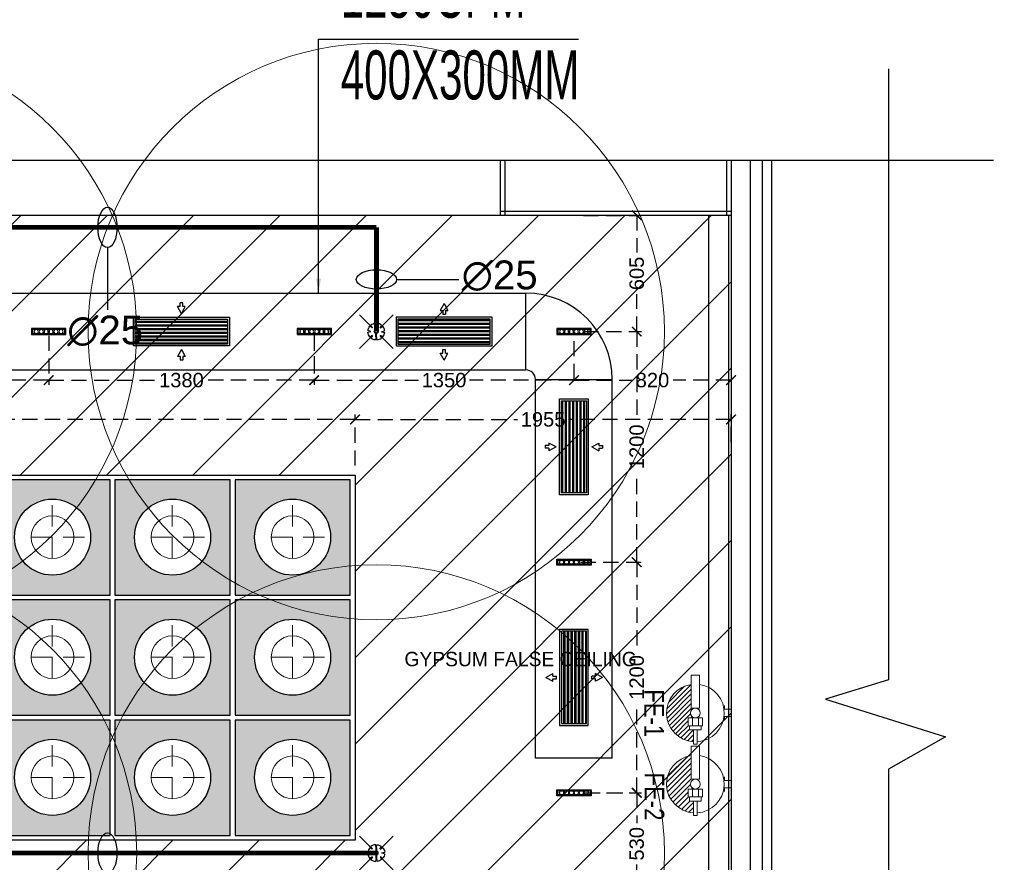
# Model space of a CAD drawing. Header units: millimetres. Extents: x 977810 to 1748958, y 1188532 to 1209441.
# Tile 26 of 30: x 1129692 to 1134818, y 1196828 to 1201213. Entities that reach past the tile are written whole.
import ezdxf

# ---------------------------------------------------------------- set-up
doc = ezdxf.new("R2010")
doc.units = ezdxf.units.MM
doc.header["$LTSCALE"] = 7
doc.header["$PDMODE"] = 35
doc.header["$PDSIZE"] = -5
for name, pattern in [('( Hidden )', [0.375, 0.25, -0.125]), ('Hidden', [9.525, 6.35, -3.175]), ('HIDDEN2', [4.7625, 3.175, -1.5875])]:
    doc.linetypes.add(name, pattern=pattern)
for name, color, linetype, lineweight in [('1-fire extinguisher', 1, 'Continuous', 0), ('COMMENTS', 2, 'Continuous', 50), ('FIRE', 1, 'Continuous', 25), ('Fire Extinguisher', 8, 'Continuous', 0), ('PD_025_TEXT', 61, 'Continuous', 25), ('PD_ELEVATION_03', 80, 'Continuous', 18), ('PD_ELEVATION_05', 50, 'Continuous', 30), ('PD_FIXTURE', 21, 'Continuous', 25), ('PD_HATCH', 45, 'Continuous', 9), ('PD_I_LIGHTING', 23, 'Continuous', 15), ('PP-FIRE SPRINKLER', 1, 'Continuous', 0), ('PP-SPRINKLER PIPE', 1, 'Continuous', 0), ('SH-SPRINKLAR', 1, 'Continuous', 30), ('WALL ROOM 22', 8, 'Continuous', 0)]:
    doc.layers.add(name, color=color, linetype=linetype, lineweight=lineweight)
for name, color, linetype in [('FIRE DIA', 7, 'Continuous'), ('HVAC RAG', 1, 'Continuous'), ('HVAC SAG', 6, 'Continuous'), ('HVAC TEXT PP', 7, 'Continuous'), ('PD_BASE', 8, 'Continuous'), ('PD_DIMENSION', 101, 'Continuous'), ('PP- HVAC TEXT 1', 7, 'Continuous')]:
    doc.layers.add(name, color=color, linetype=linetype)
doc.styles.add('2.5 Arial_regular_annotative', font='arial.ttf', dxfattribs={"width": 0.8, "height": 2.5})
doc.styles.add('ROMANS', font='ARIALN.TTF', dxfattribs={"width": 0.75})
doc.styles.get("Standard").update_dxf_attribs({"font": 'arial.ttf'})
doc.styles.add('text Ht 200mm', font='arial.ttf')
doc.dimstyles.new('100', dxfattribs={"dimtxt": 200, "dimasz": 75, "dimexe": 35, "dimexo": 25, "dimgap": 0.5, "dimtad": 1, "dimdec": 0, "dimrnd": 5, "dimzin": 0, "dimdsep": 46, "dimtxsty": 'Standard', "dimblk": 'OBLIQUE', "dimcen": 5, "dimdle": 35, "dimclre": 1, "dimadec": 0, "dimazin": 0, "dimtfac": 1, "dimtdec": 0, "dimtmove": 1, "dimatfit": 3, "dimfxl": 0.18, "dimtolj": 1, "dimtzin": 0, "dimlwd": -1, "dimlwe": -1, "dimarcsym": 0})
doc.dimstyles.new('MM', dxfattribs={"dimtxt": 75, "dimasz": 50, "dimexe": 25, "dimexo": 50, "dimgap": 25, "dimtad": 0, "dimdec": 0, "dimrnd": 5, "dimtxsty": 'Standard', "dimblk": 'ARCHTICK', "dimcen": 2.5, "dimadec": 0, "dimazin": 0, "dimtfac": 1, "dimtdec": 0, "dimtmove": 1, "dimatfit": 3, "dimfxl": 1, "dimarcsym": 0})

# ---------------------------------------------------------------- blocks, each defined once
blk = doc.blocks.new('_ARCHTICK')
at = {"color": 0, "linetype": 'ByBlock', "const_width": 0.15}
blk.add_lwpolyline([(-0.5, -0.5), (0.5, 0.5)], dxfattribs=at)
blk = doc.blocks.new('*D90')
at = {"layer": 'Defpoints', "color": 0, "ltscale": 45, "transparency": 16777216}
for p in [(1131224.9, 1199617.6, -663622.4), (1132577, 1199589.8, -1387501.9), (1131224.9, 1199336.8)]:
    blk.add_point(p, dxfattribs=at)
at = {"layer": 'PD_DIMENSION', "color": 0, "linetype": '( Hidden )', "lineweight": -2, "ltscale": 45, "transparency": 16777216}
for p, q in [((1131224.9, 1199567.6), (1131224.9, 1199311.8)), ((1132577, 1199539.8), (1132577, 1199311.8)), ((1131224.9, 1199336.8), (1131767.6, 1199336.8)), ((1132577, 1199336.8), (1132034.3, 1199336.8))]:
    blk.add_line(p, q, dxfattribs=at)
at = {"layer": 'PD_DIMENSION', "color": 0, "lineweight": -2, "ltscale": 45, "transparency": 16777216, "xscale": 50, "yscale": 50, "zscale": 50, "rotation": 180}
blk.add_blockref('_ARCHTICK', (1131224.9, 1199336.8), dxfattribs=at)
at = {"layer": 'PD_DIMENSION', "color": 0, "lineweight": -2, "ltscale": 45, "transparency": 16777216, "xscale": 50, "yscale": 50, "zscale": 50}
blk.add_blockref('_ARCHTICK', (1132577, 1199336.8), dxfattribs=at)
at = {"layer": 'PD_DIMENSION', "color": 0, "ltscale": 45, "transparency": 16777216, "insert": (1131900.9, 1199336.8), "char_height": 75, "attachment_point": 5}
blk.add_mtext('1350', dxfattribs=at)
blk = doc.blocks.new('*D94')
at = {"layer": 'Defpoints', "color": 0, "ltscale": 45, "transparency": 16777216}
for p in [(1132577, 1200194.4), (1132904.1, 1200194.4), (1132577, 1199589.8, -499500.7)]:
    blk.add_point(p, dxfattribs=at)
at = {"layer": 'PD_DIMENSION', "color": 0, "linetype": '( Hidden )', "lineweight": -2, "ltscale": 45, "transparency": 16777216}
for p, q in [((1132627, 1200194.4), (1132929.1, 1200194.4)), ((1132904.1, 1200194.4), (1132904.1, 1200000.4)), ((1132904.1, 1199589.8), (1132904.1, 1199783.8)), ((1132627, 1199589.8), (1132929.1, 1199589.8))]:
    blk.add_line(p, q, dxfattribs=at)
at = {"layer": 'PD_DIMENSION', "color": 0, "lineweight": -2, "ltscale": 45, "transparency": 16777216, "xscale": 50, "yscale": 50, "zscale": 50}
for p, rotation in [((1132904.1, 1200194.4), 90), ((1132904.1, 1199589.8), 270)]:
    blk.add_blockref('_ARCHTICK', p, dxfattribs=dict(at, rotation=rotation))
at = {"layer": 'PD_DIMENSION', "color": 0, "ltscale": 45, "transparency": 16777216, "insert": (1132904.1, 1199892.1), "char_height": 75, "attachment_point": 5, "rotation": 90}
blk.add_mtext('605', dxfattribs=at)
blk = doc.blocks.new('*D99')
at = {"layer": 'Defpoints', "color": 0, "ltscale": 45, "transparency": 16777216}
for p in [(1132562, 1198389.8, -644593.8), (1132904.1, 1198389.8), (1132578.6, 1197189.8, -644593.8)]:
    blk.add_point(p, dxfattribs=at)
at = {"layer": 'PD_DIMENSION', "color": 0, "linetype": '( Hidden )', "lineweight": -2, "ltscale": 45, "transparency": 16777216}
for p, q in [((1132612, 1198389.8), (1132929.1, 1198389.8)), ((1132904.1, 1198389.8), (1132904.1, 1197923.1)), ((1132904.1, 1197189.8), (1132904.1, 1197656.5)), ((1132628.6, 1197189.8), (1132929.1, 1197189.8))]:
    blk.add_line(p, q, dxfattribs=at)
at = {"layer": 'PD_DIMENSION', "color": 0, "lineweight": -2, "ltscale": 45, "transparency": 16777216, "xscale": 50, "yscale": 50, "zscale": 50}
for p, rotation in [((1132904.1, 1198389.8), 90), ((1132904.1, 1197189.8), 270)]:
    blk.add_blockref('_ARCHTICK', p, dxfattribs=dict(at, rotation=rotation))
at = {"layer": 'PD_DIMENSION', "color": 0, "ltscale": 45, "transparency": 16777216, "insert": (1132904.1, 1197789.8), "char_height": 75, "attachment_point": 5, "rotation": 90}
blk.add_mtext('1200', dxfattribs=at)
blk = doc.blocks.new('*D100')
at = {"layer": 'Defpoints', "color": 0, "ltscale": 45, "transparency": 16777216}
for p in [(1132577, 1199589.8, -666000.9), (1132904.1, 1199589.8), (1132562, 1198389.8, -644593.8)]:
    blk.add_point(p, dxfattribs=at)
at = {"layer": 'PD_DIMENSION', "color": 0, "linetype": '( Hidden )', "lineweight": -2, "ltscale": 45, "transparency": 16777216}
for p, q in [((1132627, 1199589.8), (1132929.1, 1199589.8)), ((1132904.1, 1199589.8), (1132904.1, 1199123.1)), ((1132904.1, 1198389.8), (1132904.1, 1198856.5)), ((1132612, 1198389.8), (1132929.1, 1198389.8))]:
    blk.add_line(p, q, dxfattribs=at)
at = {"layer": 'PD_DIMENSION', "color": 0, "lineweight": -2, "ltscale": 45, "transparency": 16777216, "xscale": 50, "yscale": 50, "zscale": 50}
for p, rotation in [((1132904.1, 1199589.8), 90), ((1132904.1, 1198389.8), 270)]:
    blk.add_blockref('_ARCHTICK', p, dxfattribs=dict(at, rotation=rotation))
at = {"layer": 'PD_DIMENSION', "color": 0, "ltscale": 45, "transparency": 16777216, "insert": (1132904.1, 1198989.8), "char_height": 75, "attachment_point": 5, "rotation": 90}
blk.add_mtext('1200', dxfattribs=at)
blk = doc.blocks.new('LIOGHT33')
at = {"layer": 'PD_FIXTURE', "color": 8}
for points in [[(0, 1.25), (7, 1.25), (7, 0), (0, 0)], [(0.2, 1.05), (6.8, 1.05), (6.8, 0.2), (0.2, 0.2)]]:
    blk.add_lwpolyline(points, close=True, dxfattribs=at)
for centre in [(1, 0.62), (2, 0.62), (3, 0.62), (4, 0.62), (5, 0.62), (6, 0.62)]:
    blk.add_circle(centre, 0.425, dxfattribs=at)
blk = doc.blocks.new('*D105')
at = {"layer": 'Defpoints', "color": 0, "ltscale": 45, "transparency": 16777216}
for p in [(1128460.6, 1199627.6, -734979.6), (1129842.7, 1199617.6, -663622.4), (1128460.6, 1199336.8)]:
    blk.add_point(p, dxfattribs=at)
at = {"layer": 'PD_DIMENSION', "color": 0, "linetype": '( Hidden )', "lineweight": -2, "ltscale": 45, "transparency": 16777216}
for p, q in [((1128460.6, 1199577.6), (1128460.6, 1199311.8)), ((1129842.7, 1199567.6), (1129842.7, 1199311.8)), ((1128460.6, 1199336.8), (1129018.3, 1199336.8)), ((1129842.7, 1199336.8), (1129285, 1199336.8))]:
    blk.add_line(p, q, dxfattribs=at)
at = {"layer": 'PD_DIMENSION', "color": 0, "lineweight": -2, "ltscale": 45, "transparency": 16777216, "xscale": 50, "yscale": 50, "zscale": 50, "rotation": 180}
blk.add_blockref('_ARCHTICK', (1128460.6, 1199336.8), dxfattribs=at)
at = {"layer": 'PD_DIMENSION', "color": 0, "lineweight": -2, "ltscale": 45, "transparency": 16777216, "xscale": 50, "yscale": 50, "zscale": 50}
blk.add_blockref('_ARCHTICK', (1129842.7, 1199336.8), dxfattribs=at)
at = {"layer": 'PD_DIMENSION', "color": 0, "ltscale": 45, "transparency": 16777216, "insert": (1129151.7, 1199336.8), "char_height": 75, "attachment_point": 5}
blk.add_mtext('1380', dxfattribs=at)
blk = doc.blocks.new('*D106')
at = {"layer": 'Defpoints', "color": 0, "ltscale": 45, "transparency": 16777216}
for p in [(1129842.7, 1199617.6, -663622.4), (1131224.9, 1199630.1, -592265.1), (1129842.7, 1199336.8)]:
    blk.add_point(p, dxfattribs=at)
at = {"layer": 'PD_DIMENSION', "color": 0, "linetype": '( Hidden )', "lineweight": -2, "ltscale": 45, "transparency": 16777216}
for p, q in [((1129842.7, 1199567.6), (1129842.7, 1199311.8)), ((1131224.9, 1199580.1), (1131224.9, 1199311.8)), ((1129842.7, 1199336.8), (1130400.5, 1199336.8)), ((1131224.9, 1199336.8), (1130667.1, 1199336.8))]:
    blk.add_line(p, q, dxfattribs=at)
at = {"layer": 'PD_DIMENSION', "color": 0, "lineweight": -2, "ltscale": 45, "transparency": 16777216, "xscale": 50, "yscale": 50, "zscale": 50, "rotation": 180}
blk.add_blockref('_ARCHTICK', (1129842.7, 1199336.8), dxfattribs=at)
at = {"layer": 'PD_DIMENSION', "color": 0, "lineweight": -2, "ltscale": 45, "transparency": 16777216, "xscale": 50, "yscale": 50, "zscale": 50}
blk.add_blockref('_ARCHTICK', (1131224.9, 1199336.8), dxfattribs=at)
at = {"layer": 'PD_DIMENSION', "color": 0, "ltscale": 45, "transparency": 16777216, "insert": (1130533.8, 1199336.8), "char_height": 75, "attachment_point": 5}
blk.add_mtext('1380', dxfattribs=at)
blk = doc.blocks.new('*D107')
at = {"layer": 'Defpoints', "color": 0, "ltscale": 45, "transparency": 16777216}
for p in [(1132577, 1199589.8, -999001.4), (1133395.1, 1199589.8, -631908), (1132577, 1199336.8)]:
    blk.add_point(p, dxfattribs=at)
at = {"layer": 'PD_DIMENSION', "color": 0, "linetype": '( Hidden )', "lineweight": -2, "ltscale": 45, "transparency": 16777216}
for p, q in [((1132577, 1199539.8), (1132577, 1199311.8)), ((1133395.1, 1199539.8), (1133395.1, 1199311.8)), ((1132577, 1199336.8), (1132878.3, 1199336.8)), ((1133395.1, 1199336.8), (1133093.8, 1199336.8))]:
    blk.add_line(p, q, dxfattribs=at)
at = {"layer": 'PD_DIMENSION', "color": 0, "lineweight": -2, "ltscale": 45, "transparency": 16777216, "xscale": 50, "yscale": 50, "zscale": 50, "rotation": 180}
blk.add_blockref('_ARCHTICK', (1132577, 1199336.8), dxfattribs=at)
at = {"layer": 'PD_DIMENSION', "color": 0, "lineweight": -2, "ltscale": 45, "transparency": 16777216, "xscale": 50, "yscale": 50, "zscale": 50}
blk.add_blockref('_ARCHTICK', (1133395.1, 1199336.8), dxfattribs=at)
at = {"layer": 'PD_DIMENSION', "color": 0, "ltscale": 45, "transparency": 16777216, "insert": (1132986, 1199336.8), "char_height": 75, "attachment_point": 5}
blk.add_mtext('820', dxfattribs=at)
blk = doc.blocks.new('*D108')
at = {"layer": 'Defpoints', "color": 0, "ltscale": 45, "transparency": 16777216}
for p in [(1132585.3, 1197189.8, -2386503.3), (1132893.3, 1196658.4), (1132904.1, 1196658.4)]:
    blk.add_point(p, dxfattribs=at)
at = {"layer": 'PD_DIMENSION', "color": 0, "linetype": '( Hidden )', "lineweight": -2, "ltscale": 45, "transparency": 16777216}
for p, q in [((1132635.3, 1197189.8), (1132929.1, 1197189.8)), ((1132904.1, 1197189.8), (1132904.1, 1197031.9)), ((1132904.1, 1196658.4), (1132904.1, 1196816.4)), ((1132943.3, 1196658.4), (1132929.1, 1196658.4))]:
    blk.add_line(p, q, dxfattribs=at)
at = {"layer": 'PD_DIMENSION', "color": 0, "lineweight": -2, "ltscale": 45, "transparency": 16777216, "xscale": 50, "yscale": 50, "zscale": 50}
for p, rotation in [((1132904.1, 1197189.8), 90), ((1132904.1, 1196658.4), 270)]:
    blk.add_blockref('_ARCHTICK', p, dxfattribs=dict(at, rotation=rotation))
at = {"layer": 'PD_DIMENSION', "color": 0, "ltscale": 45, "transparency": 16777216, "insert": (1132904.1, 1196924.1), "char_height": 75, "attachment_point": 5, "rotation": 90}
blk.add_mtext('530', dxfattribs=at)
blk = doc.blocks.new('*D111')
at = {"layer": 'Defpoints', "color": 0, "ltscale": 45, "transparency": 16777216}
for p in [(1133395.1, 1199132.3), (1133395.1, 1198964.9, -999001.4), (1131437.7, 1198842.9, 999001.4)]:
    blk.add_point(p, dxfattribs=at)
at = {"layer": 'PD_DIMENSION', "color": 0, "linetype": '( Hidden )', "lineweight": -2, "ltscale": 45, "transparency": 16777216}
for p, q in [((1131437.7, 1198892.9), (1131437.7, 1199157.3)), ((1133395.1, 1199014.9), (1133395.1, 1199157.3)), ((1131437.7, 1199132.3), (1132282.6, 1199132.3)), ((1133395.1, 1199132.3), (1132550.1, 1199132.3))]:
    blk.add_line(p, q, dxfattribs=at)
at = {"layer": 'PD_DIMENSION', "color": 0, "lineweight": -2, "ltscale": 45, "transparency": 16777216, "xscale": 50, "yscale": 50, "zscale": 50, "rotation": 180}
blk.add_blockref('_ARCHTICK', (1131437.7, 1199132.3), dxfattribs=at)
at = {"layer": 'PD_DIMENSION', "color": 0, "lineweight": -2, "ltscale": 45, "transparency": 16777216, "xscale": 50, "yscale": 50, "zscale": 50}
blk.add_blockref('_ARCHTICK', (1133395.1, 1199132.3), dxfattribs=at)
at = {"layer": 'PD_DIMENSION', "color": 0, "ltscale": 45, "transparency": 16777216, "insert": (1132416.4, 1199132.3), "char_height": 75, "attachment_point": 5}
blk.add_mtext('1955', dxfattribs=at)
blk = doc.blocks.new('*D116')
at = {"layer": 'Defpoints', "color": 0, "ltscale": 45, "transparency": 16777216}
for p in [(1131437.7, 1199132.3), (1123912.7, 1198842.9, 999001.4), (1131437.7, 1198842.9, 999001.4)]:
    blk.add_point(p, dxfattribs=at)
at = {"layer": 'PD_DIMENSION', "color": 0, "linetype": '( Hidden )', "lineweight": -2, "ltscale": 45, "transparency": 16777216}
for p, q in [((1123912.7, 1198892.9), (1123912.7, 1199157.3)), ((1131437.7, 1198892.9), (1131437.7, 1199157.3)), ((1123912.7, 1199132.3), (1127538.3, 1199132.3)), ((1131437.7, 1199132.3), (1127812.2, 1199132.3))]:
    blk.add_line(p, q, dxfattribs=at)
at = {"layer": 'PD_DIMENSION', "color": 0, "lineweight": -2, "ltscale": 45, "transparency": 16777216, "xscale": 50, "yscale": 50, "zscale": 50, "rotation": 180}
blk.add_blockref('_ARCHTICK', (1123912.7, 1199132.3), dxfattribs=at)
at = {"layer": 'PD_DIMENSION', "color": 0, "lineweight": -2, "ltscale": 45, "transparency": 16777216, "xscale": 50, "yscale": 50, "zscale": 50}
blk.add_blockref('_ARCHTICK', (1131437.7, 1199132.3), dxfattribs=at)
at = {"layer": 'PD_DIMENSION', "color": 0, "ltscale": 45, "transparency": 16777216, "insert": (1127675.2, 1199132.3), "char_height": 75, "attachment_point": 5}
blk.add_mtext('7525', dxfattribs=at)
blk = doc.blocks.new('light box 600')
at = {"layer": 'PD_HATCH', "linetype": 'HIDDEN2'}
h = blk.add_hatch(dxfattribs=at)
h.set_pattern_fill('ANGLE', color=251)
h.set_pattern_definition([(0, (0, 0), (0, 6.985), [5.08, -1.905]), (90, (0, 0), (-6.985, 4e-16), [5.08, -1.905])])
h.paths.add_polyline_path([(1202019.3, 1198494.1), (1201419.3, 1198494.1), (1201419.3, 1197894.1), (1202019.3, 1197894.1)])
h.paths.add_polyline_path([(1201917.3, 1198196.1, -1), (1201521.3, 1198196.1, -1)], flags=16)
h.paths.add_polyline_path([(1201830.5, 1198196.1, -1), (1201608.2, 1198196.1, -1)], flags=0)
at = {"layer": 'PD_FIXTURE', "color": 251}
blk.add_lwpolyline([(1201419.3, 1197894.1), (1202019.3, 1197894.1), (1202019.3, 1198494.1), (1201419.3, 1198494.1)], close=True, dxfattribs=at)
blk.add_circle((1201719.3, 1198196.1), 198, dxfattribs=at)
at = {"layer": 'PD_I_LIGHTING', "color": 251, "linetype": 'Hidden', "lineweight": 0, "ltscale": 2.5}
for p, q in [((1201717.8, 1198362.8), (1201717.8, 1198029.4)), ((1201886, 1198196.1), (1201552.7, 1198196.1))]:
    blk.add_line(p, q, dxfattribs=at)
at = {"layer": 'PD_I_LIGHTING', "color": 251, "lineweight": 0}
blk.add_circle((1201719.3, 1198196.1), 111.1, dxfattribs=at)
blk = doc.blocks.new('RCP')
at = {"layer": 'PD_FIXTURE', "color": 251, "elevation": 999001.4}
blk.add_lwpolyline([(1123912.7, 1189553.1), (1131437.7, 1189553.1), (1131437.7, 1187653.1), (1123912.7, 1187653.1)], close=True, dxfattribs=at)
at = {"layer": 'PD_ELEVATION_05', "color": 251}
for p in [(-71856.6, -8966, 999001.4), (-71231.6, -8966, 999001.4), (-70606.6, -8966, 999001.4), (-71856.6, -9591, 999001.4), (-71231.6, -9591, 999001.4), (-70606.6, -9591, 999001.4), (-71856.6, -10216, 999001.4), (-71231.6, -10216, 999001.4), (-70606.6, -10216, 999001.4)]:
    blk.add_blockref('light box 600', p, dxfattribs=at)
blk = doc.blocks.new('SEATING PLAN LAYOUT')
at = {"layer": 'PD_BASE', "color": 251}
for p, q in [((1056304.8, 1217847, -999001.4), (1056304.8, 1212380.1, -999001.4)), ((1056404.8, 1217847, -999001.4), (1056404.8, 1212380.1, -999001.4)), ((1056466.8, 1217847, -999001.4), (1056466.8, 1212380.1, -999001.4)), ((1056514.8, 1217847, -999001.4), (1056514.8, 1212380.1, -999001.4))]:
    blk.add_line(p, q, dxfattribs=at)
for points in [[(1057124.4, 1218322), (1057124.4, 1215142.8), (1056796.9, 1215042.2), (1057421.8, 1214845.2), (1057124.4, 1214677.8), (1057124.4, 1211484.6)], [(1041961.2, 1217847), (1049754.1, 1217847), (1049854.8, 1217519.5), (1050051.7, 1218144.4), (1050219.1, 1217847), (1057670.8, 1217847)], [(1056304.8, 1217847), (1056304.8, 1217558.7), (1052504.8, 1217558.7), (1052504.8, 1217847)], [(1055127.3, 1217847), (1055127.3, 1217558.8), (1055104.8, 1217558.8), (1055104.8, 1217847)], [(1056304.8, 1217847), (1056304.8, 1217558.7), (1056282.3, 1217558.7), (1056282.3, 1217847)]]:
    blk.add_lwpolyline(points, dxfattribs=at)
for points in [[(1055104.8, 1217558.8), (1055104.8, 1217581.3), (1056304.8, 1217581.3), (1056304.8, 1217558.8)], [(1056293.6, 1217558.7), (1056186.6, 1217558.7), (1056186.6, 1214024.8), (1056293.6, 1214024.8)]]:
    blk.add_lwpolyline(points, close=True, dxfattribs=at)
blk = doc.blocks.new('zw$6851')
at = {"layer": 'HVAC SAG'}
for p, q in [((-3.8, 56.6), (-23.8, 19.5)), ((-3.8, 56.6), (16.2, 19.5)), ((-23.8, 19.5), (-10.9, 19.5)), ((-10.9, 19.5), (-10.9, 0)), ((-10.9, 0), (3.3, 0)), ((3.3, 19.5), (3.3, 0)), ((3.3, 19.5), (16.2, 19.5))]:
    blk.add_line(p, q, dxfattribs=at)
blk = doc.blocks.new('SAG')
at = {"layer": 'HVAC SAG'}
h = blk.add_hatch(dxfattribs=at)
h.set_pattern_fill('ANSI32', color=8, scale=2, angle=315)
h.set_pattern_definition([(360, (-140, -40), (5e-15, 19.05), []), (360, (-133.65, -46.35), (5e-15, 19.05), [])])
h.paths.add_polyline_path([(-140, -40), (-140, 90), (340, 90), (340, -40)])
for points in [[(-150, -50), (350, -50), (350, 100), (-150, 100)], [(-140, -40), (340, -40), (340, 90), (-140, 90)]]:
    blk.add_lwpolyline(points, close=True, dxfattribs=at)
blk.add_blockref('zw$6851', (103.8, 115), dxfattribs=at)
at = {"layer": 'HVAC SAG', "xscale": -1, "rotation": 180}
blk.add_blockref('zw$6851', (103.8, -68), dxfattribs=at)
blk = doc.blocks.new('RAG')
at = {"layer": 'HVAC SAG'}
h = blk.add_hatch(dxfattribs=at)
h.set_pattern_fill('ANSI32', color=8, scale=2, angle=225)
h.set_pattern_definition([(360, (-1048880.978, -1112434.905), (5e-15, 19.05), []), (360, (-1048874.628, -1112441.255), (5e-15, 19.05), [])])
h.paths.add_polyline_path([(-340, -40), (-340, 90), (140, 90), (140, -40)])
at = {"layer": 'HVAC RAG'}
for p, q in [((-100, 118), (-120, 155.1)), ((-107.1, 155.1), (-120, 155.1)), ((-107.1, 155.1), (-107.1, 174.6)), ((-92.9, 174.6), (-107.1, 174.6)), ((-100, 118), (-80, 155.1)), ((-92.9, 155.1), (-92.9, 174.6)), ((-80, 155.1), (-92.9, 155.1)), ((-100, -68), (-120, -105.1)), ((-100, -68), (-80, -105.1)), ((-107.1, -105.1), (-120, -105.1)), ((-107.1, -105.1), (-107.1, -124.6)), ((-92.9, -124.6), (-107.1, -124.6)), ((-80, -105.1), (-92.9, -105.1)), ((-92.9, -105.1), (-92.9, -124.6))]:
    blk.add_line(p, q, dxfattribs=at)
for points in [[(150, -50), (-350, -50), (-350, 100), (150, 100)], [(140, -40), (-340, -40), (-340, 90), (140, 90)]]:
    blk.add_lwpolyline(points, close=True, dxfattribs=at)
blk = doc.blocks.new('_Oblique')
at = {"color": 0, "linetype": 'ByBlock', "lineweight": -2}
blk.add_line((-0.5, -0.5), (0.5, 0.5), dxfattribs=at)
blk = doc.blocks.new('PP-SP ARROW')
at = {"color": 3}
blk.add_line((-31.5, 0), (-128.7, 0), dxfattribs=at)
blk.add_ellipse((0, 0), major_axis=(-31.5, 0), ratio=0.476486, dxfattribs=at)
blk = doc.blocks.new('A$C4A5E5D4D')
at = {"layer": 'Fire Extinguisher', "color": 3, "linetype": 'Continuous', "lineweight": 0, "ltscale": 250}
for p, q in [((-13.1, 118.7), (13.1, 118.7)), ((-13.1, 15.3), (-13.1, 118.7)), ((13.1, 118.7), (13.1, 15.3)), ((-91.1, 11.5), (-111.9, 11.5)), ((-111.9, 11.5), (-111.9, -11.5)), ((-91.1, 11.5), (-111.9, 11.5)), ((-111.9, 11.5), (-111.9, -11.5)), ((-91.1, 23.1), (-91.1, 11.5)), ((13.1, 15.3), (-13.1, 15.3)), ((-111.9, -11.5), (-91.1, -11.5)), ((-91.1, -11.5), (-111.9, -11.5)), ((-91.1, -11.5), (-91.1, -23.1)), ((-22.6, -15.3), (22.6, -15.3)), ((-22.6, -40), (-22.6, -15.3)), ((-9.5, -40), (-9.5, -15.3)), ((9.5, -40), (9.5, -15.3)), ((22.6, -15.3), (22.6, -40)), ((22.6, -40), (-22.6, -40)), ((-18.2, -40), (18.2, -40)), ((-18.2, -53.1), (-18.2, -40)), ((18.2, -53.1), (-18.2, -53.1)), ((-5.8, -53.1), (5.8, -53.1)), ((-5.8, -98.3), (-5.8, -53.1)), ((5.8, -53.1), (5.8, -98.3)), ((18.2, -40), (18.2, -53.1)), ((5.8, -98.3), (-5.8, -98.3))]:
    blk.add_line(p, q, dxfattribs=at)
at = {"layer": 'Fire Extinguisher', "color": 3, "linetype": 'Continuous'}
for p, q in [((90.4, 4.9, 0), (13.1, 82.2, 0)), ((89.9, -10.9, 0), (13.1, 65.9, 0)), ((87.1, 24.5, 0), (24.5, 87.1, 0)), ((87.1, -24.4, 0), (13.1, 49.6, 0)), ((82.8, -36.4, 0), (13.1, 33.3, 0)), ((77.3, -47.2, 0), (13.1, 17, 0)), ((12.8, -15.3, 0), (9.5, -12, 0)), ((70.5, -56.7, 0), (15.2, -1.4, 0)), ((62.7, -65.2, 0), (22.6, -25.1, 0)), ((32.9, -84.3, 0), (5.8, -57.2, 0)), ((44, -79.1, 0), (18, -53.1, 0)), ((53.9, -72.7, 0), (21.2, -40, 0)), ((20.5, -88.2, 0), (5.8, -73.5, 0)), ((6.3, -90.3, 0), (5.8, -89.9, 0))]:
    blk.add_line(p, q, dxfattribs=at)
at = {"layer": 'Fire Extinguisher', "color": 3, "linetype": 'Continuous', "lineweight": 0, "ltscale": 250}
blk.add_circle((0, 0), 15.3, dxfattribs=at)
for start, end in [(98.3362, 266.3055), (273.6945, 81.6638)]:
    blk.add_arc((0, 0), 90.5, start, end, dxfattribs=at)
blk = doc.blocks.new('A$C2E8A5E6F')
at = {"layer": 'Fire Extinguisher', "color": 1, "linetype": 'Continuous', "lineweight": 0, "ltscale": 250}
for p, q in [((-13.1, 118.7), (13.1, 118.7)), ((-13.1, 15.3), (-13.1, 118.7)), ((13.1, 118.7), (13.1, 15.3)), ((-91.1, 11.5), (-111.9, 11.5)), ((-111.9, 11.5), (-111.9, -11.5)), ((-91.1, 11.5), (-111.9, 11.5)), ((-111.9, 11.5), (-111.9, -11.5)), ((-91.1, 23.1), (-91.1, 11.5)), ((13.1, 15.3), (-13.1, 15.3)), ((-111.9, -11.5), (-91.1, -11.5)), ((-91.1, -11.5), (-111.9, -11.5)), ((-91.1, -11.5), (-91.1, -23.1)), ((-22.6, -15.3), (22.6, -15.3)), ((-22.6, -40), (-22.6, -15.3)), ((-9.5, -40), (-9.5, -15.3)), ((9.5, -40), (9.5, -15.3)), ((22.6, -15.3), (22.6, -40)), ((22.6, -40), (-22.6, -40)), ((-18.2, -40), (18.2, -40)), ((-18.2, -53.1), (-18.2, -40)), ((18.2, -53.1), (-18.2, -53.1)), ((-5.8, -53.1), (5.8, -53.1)), ((-5.8, -98.3), (-5.8, -53.1)), ((5.8, -53.1), (5.8, -98.3)), ((18.2, -40), (18.2, -53.1)), ((5.8, -98.3), (-5.8, -98.3))]:
    blk.add_line(p, q, dxfattribs=at)
at = {"layer": 'Fire Extinguisher', "linetype": 'Continuous'}
for p, q in [((13.1, 74.8), (90.5, -2.6)), ((13.4, 89.5), (89.5, 13.4)), ((34.1, 83.8), (83.8, 34.1)), ((13.1, 59.8), (89.1, -16.2)), ((13.1, 44.7), (86, -28.2)), ((12.5, 15.3), (76.4, -48.6)), ((13.1, 29.7), (81.7, -38.9)), ((9.6, -11.9), (13, -15.3)), ((15.1, -2.3), (70.1, -57.3)), ((22.6, -24.8), (62.9, -65.1)), ((5.8, -53.1), (35.8, -83.1)), ((18.2, -50.5), (45.8, -78.1)), ((22.6, -39.9), (54.8, -72)), ((5.8, -68.2), (24.7, -87.1)), ((5.8, -83.2), (12.3, -89.7))]:
    blk.add_line(p, q, dxfattribs=at)
at = {"layer": 'Fire Extinguisher', "color": 1, "linetype": 'Continuous', "lineweight": 0, "ltscale": 250}
blk.add_circle((0, 0), 15.3, dxfattribs=at)
for start, end in [(98.3362, 266.3055), (273.6945, 81.6638)]:
    blk.add_arc((0, 0), 90.5, start, end, dxfattribs=at)
blk = doc.blocks.new('PP-CEILING PENDANT')
at = {"layer": 'COMMENTS', "color": 251, "lineweight": 5}
blk.add_circle((0, 0), 1500, dxfattribs=at)
at = {"layer": 'SH-SPRINKLAR', "color": 1, "lineweight": -3}
for p, q in [((0.2, 27.7), (0.3, 123.8)), ((-28.2, 0.2), (-43.8, 3.7)), ((-20.4, 19.1), (-33.8, 27.8)), ((-19.3, 20.2), (-27.6, 32.7)), ((-0.4, 27.7), (-3.8, 43.2)), ((0.8, 27.7), (4.3, 43.4)), ((5.9, 8.3), (18.3, 20.7)), ((8.4, 5.8), (20.8, 18.3)), ((19.9, 20.7), (28.6, 33.9)), ((20.9, 19.6), (33.5, 27.6)), ((27.8, 0), (43.4, 3.5)), ((-28.1, -0.5), (-124.2, -0.4)), ((-28.2, -1.2), (-43.7, -4.5)), ((-19.9, -20), (-33.5, -28.6)), ((-20.2, -21.2), (-27.7, -33)), ((-21.2, -18.7), (-8.7, -6.3)), ((-18.7, -21.2), (-6.3, -8.8)), ((-0.6, -28.1), (-4, -43.7)), ((0.1, -28.2), (0, -124.4)), ((0.7, -28.2), (4.1, -43.9)), ((18.5, -21.1), (28.5, -34.5)), ((19.4, -20.1), (33, -28.8)), ((27.8, -0.6), (123.9, -0.7)), ((27.8, -1.3), (43.3, -4.8))]:
    blk.add_line(p, q, dxfattribs=at)
at = {"layer": 'SH-SPRINKLAR', "color": 1, "lineweight": -3, "extrusion": (0, 0, -1)}
for centre, major_axis, start_param, end_param in [((0, 0), (0.2, 43.7), 4.798644, 5.40368), ((1.3, -0.2), (-0.2, -43.7), 2.418515, 3.021492), ((1.3, -0.2), (43.7, -0.2), 4.778634, 5.384791), ((0, 0), (-43.7, 0.2), 5.57395, 6.180955)]:
    blk.add_ellipse(centre, major_axis=major_axis, ratio=1, start_param=start_param, end_param=end_param, dxfattribs=at)
at = {"layer": 'SH-SPRINKLAR', "color": 1, "lineweight": -3}
for centre, major_axis, start_param, end_param in [((0, 0), (7.34, 7.28), 5.497787, 11.780972), ((0, 0), (5.44, 5.39), 5.497787, 11.780972), ((19.1, 19), (1.85, 0), 5.863873, 8.273293), ((0, 0), (0.1, 43.7), 4.798644, 5.40368), ((1.3, -0.2), (0.1, 43.7), 2.418515, 3.021492), ((-19.5, -19.5), (1.85, 0), 2.722281, 5.131701), ((1.3, -0.2), (43.7, -0.1), 4.778634, 5.384791), ((0, 0), (43.7, -0.1), 5.57395, 6.180955)]:
    blk.add_ellipse(centre, major_axis=major_axis, ratio=1, start_param=start_param, end_param=end_param, dxfattribs=at)
at = {"layer": 'WALL ROOM 22', "color": 1, "lineweight": -2}
blk.add_circle((0, 0), 7.66, dxfattribs=at)
blk = doc.blocks.new('FIRE')
at = {"layer": 'PP-SPRINKLER PIPE', "const_width": 25}
for points, elevation in [([(1131549.1, 1200131.6), (1122862.3, 1200131.6)], -998960.6), ([(1123342.8, 1200131.6), (1123342.8, 1196876), (1131553.5, 1196876)], -998960.6), ([(1131549.1, 1199590.6), (1131549.1, 1200131.6)], -820608.3)]:
    blk.add_lwpolyline(points, dxfattribs=dict(at, elevation=elevation))
at = {"layer": '1-fire extinguisher', "xscale": -1.658597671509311, "yscale": 1.658597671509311, "zscale": 1.658597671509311, "rotation": 359.9999999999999}
for name, p in [('A$C2E8A5E6F', (1133209.5, 1197605)), ('A$C4A5E5D4D', (1133209.5, 1197234.6, -999001.4))]:
    blk.add_blockref(name, p, dxfattribs=at)
at = {"layer": 'FIRE DIA', "xscale": 3.333333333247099, "yscale": 3.333333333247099, "zscale": 1.111111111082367}
for p, rotation in [((1130148.8, 1200131.6, -998960.6), 90.00000000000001), ((1131549.1, 1199861.1, -820608.3), 180), ((1130148.8, 1196876, -820608.3), 90.00000000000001)]:
    blk.add_blockref('PP-SP ARROW', p, dxfattribs=dict(at, rotation=rotation))
at = {"layer": 'PP-FIRE SPRINKLER', "rotation": 45.0681518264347}
for p in [(1128801, 1199589.8, -820608.3), (1131548, 1199589.8, -820608.3)]:
    blk.add_blockref('PP-CEILING PENDANT', p, dxfattribs=at)
at = {"layer": 'PP-FIRE SPRINKLER', "xscale": -1, "rotation": 134.9318481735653}
for p in [(1128801, 1196876, -820608.3), (1131548, 1196876, -820608.3)]:
    blk.add_blockref('PP-CEILING PENDANT', p, dxfattribs=at)
at = {"layer": '1-fire extinguisher', "color": 3, "insert": (1133047.2, 1197294.6, 21407.2), "char_height": 102.66, "width": 248.614, "attachment_point": 1, "rotation": 270, "style": '2.5 Arial_regular_annotative'}
blk.add_mtext('FE-2', dxfattribs=at)
at = {"layer": 'FIRE DIA', "char_height": 150, "width": 18.484, "attachment_point": 3, "style": 'text Ht 200mm'}
for insert in [(1132388.3, 1199959.5, -998960.6), (1130334.7, 1199672.8, -998960.6)]:
    blk.add_mtext('∅25', dxfattribs=dict(at, insert=insert))
at = {"layer": 'Fire Extinguisher', "color": 1, "style": '2.5 Arial_regular_annotative', "width": 0.8}
blk.add_text('FE-1', height=102.66, rotation=270, dxfattribs=at).set_placement((1132943.4, 1197728.1, 21407.2))
blk = doc.blocks.new('AR PLAN')
at = {"layer": 'PD_HATCH'}
h = blk.add_hatch(dxfattribs=at)
h.set_pattern_fill('ANSI31', color=251, scale=100)
edge = h.paths.add_edge_path()
edge.add_line((1121766.4, 1198193.3), (1121766.9, 1200193.8))
edge.add_line((1121766.9, 1200193.8), (1133395.1, 1200193.6))
edge.add_line((1133395.1, 1200193.6), (1133395.1, 1196659.6))
edge.add_ellipse((1133809.1, 1127136.2), major_axis=(69524.6, 0), ratio=1, start_angle=90.34123, end_angle=99.604427)
edge.add_line((1122209.3, 1195686.3), (1122207.1, 1197990.4))
edge.add_line((1122207.1, 1197990.4), (1122207.1, 1198193.2))
edge.add_line((1122207.1, 1198193.2), (1121766.4, 1198193.3))
h.paths.add_polyline_path([(1123912.7, 1198842.9), (1123912.7, 1196942.9), (1131437.7, 1196942.9), (1131437.7, 1198842.9)], flags=16)
at = {"layer": 'PD_ELEVATION_03', "color": 251, "elevation": 0}
blk.add_lwpolyline([(1133395.1, 1196659.6), (1133395.1, 1200193.6), (1121766.9, 1200193.8), (1121766.4, 1198193.3), (1122207.1, 1198193.2), (1122207.1, 1197990.4), (1122209.3, 1195686.3, -0.04044)], format="xyb", close=True, dxfattribs=at)
at = {"layer": 'PD_ELEVATION_03', "color": 251, "elevation": 999001.4}
blk.add_lwpolyline([(1123912.7, 1198842.9), (1131437.7, 1198842.9), (1131437.7, 1196942.9), (1123912.7, 1196942.9)], close=True, dxfattribs=at)
at = {"layer": 'PD_DIMENSION', "color": 251}
blk.add_blockref('SEATING PLAN LAYOUT', (77090.2, -17365.2), dxfattribs=at)
at = {"layer": 'PD_DIMENSION', "color": 251, "linetype": 'HIDDEN2'}
blk.add_blockref('RCP', (0, 9289.9), dxfattribs=at)
at = {"layer": 'PD_FIXTURE', "color": 251, "yscale": 25.54744525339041, "zscale": 25.54744525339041}
for p, xscale in [((1129932.1, 1199573.9, -642215.2), -25.54744525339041), ((1131314.3, 1199573.9, -570857.9), -25.54744525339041), ((1132666.4, 1199573.9, -1366094.8), -25.54744525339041), ((1132487.6, 1198373.9, -2386503.3), 25.54744525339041), ((1132487.6, 1197173.9, -2386503.3), 25.54744525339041)]:
    blk.add_blockref('LIOGHT33', p, dxfattribs=dict(at, xscale=xscale))
at = {"layer": 'PD_025_TEXT', "color": 251, "ltscale": 0.5, "insert": (1132904.1, 1197923.1, -1741909.6), "char_height": 75, "width": 1365.884, "attachment_point": 3, "rotation": 0.0081}
blk.add_mtext('{\\fCentury Gothic|b0|i0|c0|p34;GYPSUM FALSE CEILING}', dxfattribs=at)
at = {"layer": 'PD_DIMENSION', "color": 251, "ltscale": 45}
for base, p1, p2, picture, middle in [((1132904.1, 1200194.4), (1132577, 1199589.8, -499500.7), (1132577, 1200194.4), '*D94', (1132904.1, 1199892.1)), ((1132904.1, 1199589.8, -1741909.6), (1132562, 1198389.8, -2386503.3), (1132577, 1199589.8, -2407910.5), '*D100', (1132904.1, 1198989.8, -1741909.6)), ((1132904.1, 1198389.8, -1741909.6), (1132578.6, 1197189.8, -2386503.3), (1132562, 1198389.8, -2386503.3), '*D99', (1132904.1, 1197789.8, -1741909.6)), ((1132904.1, 1196658.4), (1132585.3, 1197189.8, -2386503.3), (1132893.3, 1196658.4), '*D108', (1132904.1, 1196924.1))]:
    dim = blk.add_linear_dim(base=base, p1=p1, p2=p2, angle=90, dimstyle='MM', override={"dimtxt": 75}, dxfattribs=at)
    dim.commit()
    dim.dimension.update_dxf_attribs({"geometry": picture, "text_midpoint": middle})
for base, p1, p2, picture, middle in [((1128460.6, 1199336.8, 21407.2), (1129842.7, 1199617.6, -642215.2), (1128460.6, 1199627.6, -713572.4), '*D105', (1129151.7, 1199336.8, 21407.2)), ((1129842.7, 1199336.8, 21407.2), (1131224.9, 1199630.1, -570857.9), (1129842.7, 1199617.6, -642215.2), '*D106', (1130533.8, 1199336.8, 21407.2)), ((1131224.9, 1199336.8, 21407.2), (1132577, 1199589.8, -1366094.8), (1131224.9, 1199617.6, -642215.2), '*D90', (1131900.9, 1199336.8, 21407.2)), ((1132577, 1199336.8, -367093.4), (1133395.1, 1199589.8, -999001.4), (1132577, 1199589.8, -1366094.8), '*D107', (1132986, 1199336.8, -367093.4)), ((1131437.7, 1199132.3), (1123912.7, 1198842.9, 999001.4), (1131437.7, 1198842.9, 999001.4), '*D116', (1127675.2, 1199132.3)), ((1133395.1, 1199132.3), (1131437.7, 1198842.9, 999001.4), (1133395.1, 1198964.9, -999001.4), '*D111', (1132416.4, 1199132.3))]:
    dim = blk.add_linear_dim(base=base, p1=p1, p2=p2, dimstyle='MM', override={"dimtxt": 75}, dxfattribs=at)
    dim.commit()
    dim.dimension.update_dxf_attribs({"geometry": picture, "text_midpoint": middle})
blk = doc.blocks.new('hvac service 2')
at = {"layer": 'HVAC SAG'}
for p, q in [((6231.3, 2001.8, -977594.2), (10217.4, 2001.8, -977594.2)), ((10217.4, 1601.8, -1482785.2), (10217.4, 2001.8, -1482785.2)), ((6231.3, 1601.8, -977594.2), (10217.4, 1601.8, -977594.2)), ((10267.4, -418.6, -1482785.2), (10267.4, 1551.8, -1482785.2)), ((10267.4, 1551.8, -1482785.2), (10667.4, 1551.8, -1482785.2)), ((10667.4, -418.6, -1482785.2), (10667.4, 1551.8, -1482785.2)), ((10667.4, -418.6, -1482785.2), (10267.4, -418.6, -1482785.2))]:
    blk.add_line(p, q, dxfattribs=at)
for radius in [450, 50]:
    blk.add_arc((10217.4, 1551.8, -1482785.2), radius, 0, 90, dxfattribs=at)
at = {"layer": 'HVAC RAG'}
blk.add_blockref('RAG', (8524.2, 1776.8, -606538.2), dxfattribs=at)
at = {"layer": 'HVAC RAG', "rotation": 90}
blk.add_blockref('RAG', (10492.4, 1301.8, -1876299), dxfattribs=at)
at = {"layer": 'HVAC SAG'}
blk.add_blockref('SAG', (9691.4, 1776.8, -968476.5), dxfattribs=at)
at = {"layer": 'HVAC SAG', "rotation": 90}
blk.add_blockref('SAG', (10492.4, -98.2, -2386503.3), dxfattribs=at)
at = {"layer": 'HVAC TEXT PP', "attachment_point": 1, "style": 'ROMANS'}
for s, insert, char_height, width in [('1250CFM \\P400X300MM', (9253.5, 3689.7, -166500.2), 255.05, 1814.202), ('\\pi979.59734;2500 CFM \\P\\pi761.8235;600X350MM', (-1906.9, 1200.1), 255.048, 1980)]:
    blk.add_mtext(s, dxfattribs=dict(at, insert=insert, char_height=char_height, width=width))
at = {"layer": 'HVAC TEXT PP'}
blk.add_leader([(9138, 2001.8, -977594.2), (9138, 3323, -977594.2), (10491.4, 3323, -977594.2)], dimstyle='100', override={"dimtad": 0}, dxfattribs=at)

msp = doc.modelspace()

# ---------------------------------------------------------------- block references
at = {"layer": 'PD_DIMENSION', "color": 251}
msp.add_blockref('AR PLAN', (0, 0), dxfattribs=at)

# ---------------------------------------------------------------- next in the draw order: block references
at = {"layer": 'PP- HVAC TEXT 1'}
msp.add_blockref('hvac service 2', (1122109.6, 1197788), dxfattribs=at)

# ---------------------------------------------------------------- next in the draw order: block references
at = {"layer": 'FIRE'}
msp.add_blockref('FIRE', (0, 0), dxfattribs=at)

doc.saveas('drawing.dxf')
